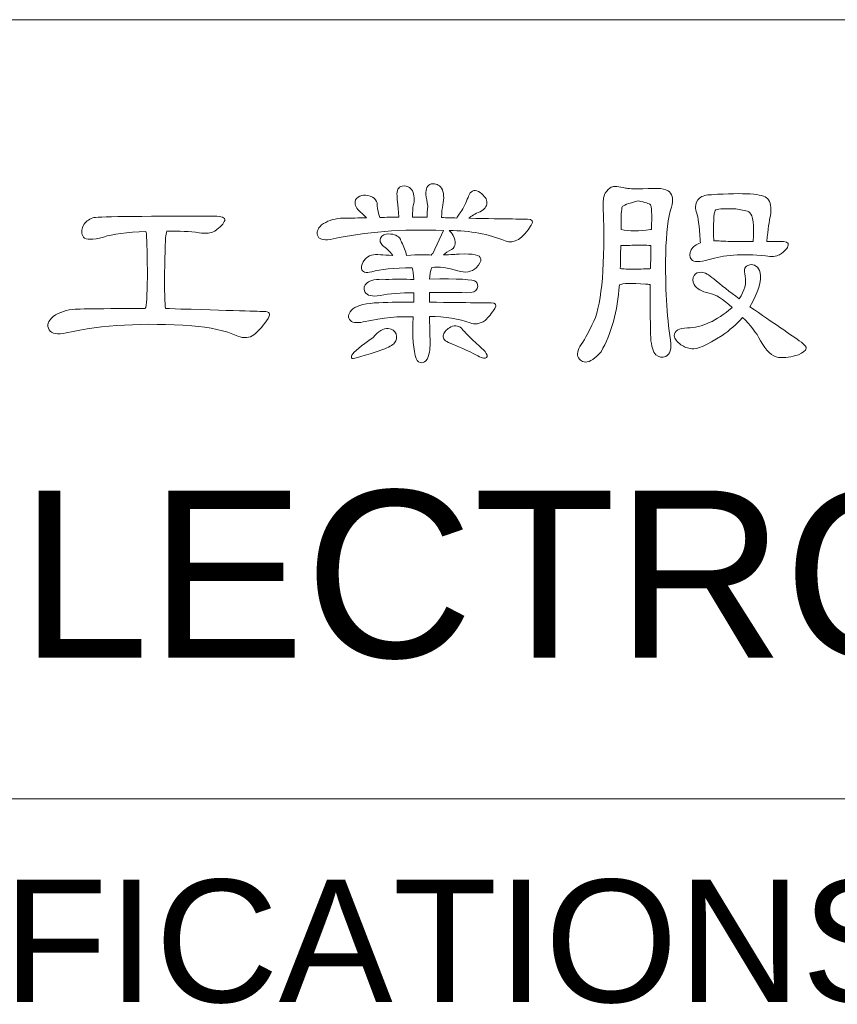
# Model space of a CAD drawing. Extents: x 758 to 1649, y -76 to 554.
# Tile 14 of 20: x 1419 to 1441, y 2 to 29. Entities that reach past the tile are written whole.
import ezdxf

# ---------------------------------------------------------------- set-up
doc = ezdxf.new("R2010")
doc.units = 0
doc.header["$LTSCALE"] = 2
doc.header["$MEASUREMENT"] = 0
doc.layers.get('0').update_dxf_attribs({"linetype": 'CONTINUOUS'})
doc.styles.add('TEXTSTYLE_1', font='ARIAL.TTF')

msp = doc.modelspace()

# ---------------------------------------------------------------- linework, layer by layer
at = {"linetype": 'Continuous', "lineweight": 5}
for p, q in [((1341.611, 28.611), (1626.611, 28.611)), ((1341.611, 7.611), (1626.611, 7.611))]:
    msp.add_line(p, q, dxfattribs=at)
for points, knots in [([(1429.34, 20.6), (1429.315, 20.062), (1429.343, 19.688), (1429.423, 19.479), (1429.423, 19.479), (1429.454, 19.401), (1429.503, 19.363), (1429.571, 19.363), (1429.571, 19.363), (1429.627, 19.363), (1429.674, 19.398), (1429.712, 19.466), (1429.712, 19.466), (1429.768, 19.573), (1429.795, 19.716), (1429.795, 19.896), (1429.795, 19.896), (1429.791, 20.165), (1429.786, 20.403), (1429.777, 20.613), (1429.777, 20.613), (1430.203, 20.613), (1430.571, 20.555), (1430.879, 20.44), (1430.879, 20.44), (1430.994, 20.389), (1431.127, 20.41), (1431.277, 20.504), (1431.277, 20.504), (1431.366, 20.594), (1431.454, 20.701), (1431.539, 20.824), (1431.539, 20.824), (1431.595, 20.932), (1431.561, 20.983), (1431.436, 20.979), (1431.436, 20.979), (1431.398, 20.979), (1430.844, 20.985), (1429.777, 20.997), (1429.777, 20.997), (1429.777, 21.091), (1429.777, 21.179), (1429.777, 21.261), (1429.777, 21.261), (1430.084, 21.265), (1430.42, 21.263), (1430.783, 21.254), (1430.783, 21.254), (1430.941, 21.254), (1431.035, 21.29), (1431.064, 21.363), (1431.064, 21.363), (1431.091, 21.44), (1431.08, 21.501), (1431.033, 21.549), (1431.033, 21.549), (1430.965, 21.613), (1430.548, 21.636), (1429.783, 21.62), (1429.783, 21.62), (1429.783, 21.734), (1429.802, 21.839), (1429.84, 21.934), (1429.84, 21.934), (1430.033, 21.959), (1430.268, 21.929), (1430.546, 21.844), (1430.546, 21.844), (1430.743, 21.779), (1430.907, 21.808), (1431.039, 21.927), (1431.039, 21.927), (1431.129, 22.017), (1431.169, 22.098), (1431.161, 22.171), (1431.161, 22.171), (1431.149, 22.273), (1430.954, 22.314), (1430.578, 22.292), (1430.578, 22.292), (1430.497, 22.288), (1430.355, 22.281), (1430.154, 22.273), (1430.154, 22.273), (1430.206, 22.324), (1430.279, 22.371), (1430.373, 22.414), (1430.373, 22.414), (1430.492, 22.503), (1430.508, 22.63), (1430.418, 22.792), (1430.418, 22.792), (1430.38, 22.857), (1430.342, 22.902), (1430.308, 22.927), (1430.308, 22.927), (1430.873, 22.927), (1431.375, 22.835), (1431.815, 22.651), (1431.815, 22.651), (1432.059, 22.561), (1432.294, 22.703), (1432.52, 23.074), (1432.52, 23.074), (1432.584, 23.182), (1432.55, 23.234), (1432.417, 23.234), (1432.417, 23.234), (1432.404, 23.234), (1431.879, 23.243), (1430.84, 23.26), (1430.84, 23.26), (1430.905, 23.324), (1431.005, 23.382), (1431.142, 23.433), (1431.142, 23.433), (1431.261, 23.498), (1431.324, 23.579), (1431.328, 23.677), (1431.328, 23.677), (1431.328, 23.771), (1431.266, 23.863), (1431.142, 23.953), (1431.142, 23.953), (1431.014, 24.034), (1430.918, 24.021), (1430.853, 23.913), (1430.853, 23.913), (1430.837, 23.863), (1430.779, 23.729), (1430.68, 23.51), (1430.68, 23.51), (1430.604, 23.408), (1430.548, 23.326), (1430.514, 23.267), (1430.514, 23.267), (1430.381, 23.271), (1430.244, 23.275), (1430.104, 23.279), (1430.104, 23.279), (1430.107, 23.322), (1430.109, 23.373), (1430.109, 23.433), (1430.109, 23.433), (1430.114, 23.472), (1430.122, 23.532), (1430.136, 23.613), (1430.136, 23.613), (1430.178, 23.805), (1430.167, 23.958), (1430.104, 24.074), (1430.104, 24.074), (1430.035, 24.168), (1429.943, 24.204), (1429.828, 24.184), (1429.828, 24.184), (1429.721, 24.157), (1429.672, 24.063), (1429.68, 23.901), (1429.68, 23.901), (1429.697, 23.812), (1429.714, 23.707), (1429.732, 23.588), (1429.732, 23.588), (1429.719, 23.472), (1429.714, 23.371), (1429.719, 23.286), (1429.719, 23.286), (1429.586, 23.29), (1429.454, 23.29), (1429.322, 23.286), (1429.322, 23.286), (1429.322, 23.465), (1429.333, 23.59), (1429.353, 23.658), (1429.353, 23.658), (1429.383, 23.803), (1429.364, 23.929), (1429.295, 24.036), (1429.295, 24.036), (1429.232, 24.117), (1429.147, 24.146), (1429.039, 24.126), (1429.039, 24.126), (1428.937, 24.099), (1428.892, 24.012), (1428.905, 23.863), (1428.905, 23.863), (1428.905, 23.837), (1428.922, 23.644), (1428.956, 23.286), (1428.956, 23.286), (1428.786, 23.29), (1428.612, 23.288), (1428.437, 23.279), (1428.437, 23.279), (1428.398, 23.395), (1428.377, 23.5), (1428.373, 23.593), (1428.373, 23.593), (1428.377, 23.644), (1428.362, 23.7), (1428.328, 23.76), (1428.328, 23.76), (1428.285, 23.816), (1428.215, 23.854), (1428.116, 23.875), (1428.116, 23.875), (1428.035, 23.888), (1427.965, 23.882), (1427.905, 23.857), (1427.905, 23.857), (1427.829, 23.818), (1427.785, 23.771), (1427.777, 23.715), (1427.777, 23.715), (1427.764, 23.621), (1427.813, 23.525), (1427.924, 23.427), (1427.924, 23.427), (1427.98, 23.371), (1428.033, 23.32), (1428.085, 23.274), (1428.085, 23.274), (1427.977, 23.277), (1427.871, 23.275), (1427.764, 23.267), (1427.764, 23.267), (1427.567, 23.263), (1427.439, 23.26), (1427.379, 23.26), (1427.379, 23.26), (1427.183, 23.243), (1427.014, 23.183), (1426.873, 23.081), (1426.873, 23.081), (1426.753, 22.974), (1426.722, 22.869), (1426.777, 22.767), (1426.777, 22.767), (1426.832, 22.677), (1426.967, 22.656), (1427.181, 22.703), (1427.181, 22.703), (1428.044, 22.895), (1429.035, 22.972), (1430.154, 22.933), (1430.154, 22.933), (1430.154, 22.933), (1429.866, 22.312), (1429.866, 22.312), (1429.866, 22.312), (1429.849, 22.299), (1429.836, 22.284), (1429.828, 22.267), (1429.828, 22.267), (1429.708, 22.279), (1429.486, 22.277), (1429.161, 22.261), (1429.161, 22.261), (1429.136, 22.375), (1429.091, 22.496), (1429.026, 22.619), (1429.026, 22.619), (1429.013, 22.645), (1429.003, 22.671), (1428.995, 22.696), (1428.995, 22.696), (1428.939, 22.79), (1428.834, 22.837), (1428.681, 22.837), (1428.681, 22.837), (1428.574, 22.837), (1428.501, 22.801), (1428.463, 22.728), (1428.463, 22.728), (1428.432, 22.664), (1428.45, 22.595), (1428.513, 22.523), (1428.513, 22.523), (1428.616, 22.459), (1428.708, 22.371), (1428.789, 22.261), (1428.789, 22.261), (1428.649, 22.265), (1428.537, 22.272), (1428.456, 22.279), (1428.456, 22.279), (1428.273, 22.305), (1428.132, 22.261), (1428.033, 22.145), (1428.033, 22.145), (1427.965, 22.064), (1427.937, 21.985), (1427.95, 21.907), (1427.95, 21.907), (1427.966, 21.806), (1428.058, 21.775), (1428.226, 21.818), (1428.226, 21.818), (1428.456, 21.887), (1428.817, 21.923), (1429.309, 21.927), (1429.309, 21.927), (1429.334, 21.85), (1429.351, 21.745), (1429.36, 21.613), (1429.36, 21.613), (1429.104, 21.617), (1428.847, 21.617), (1428.591, 21.613), (1428.591, 21.613), (1428.343, 21.626), (1428.179, 21.593), (1428.098, 21.517), (1428.098, 21.517), (1428.016, 21.449), (1427.997, 21.369), (1428.04, 21.279), (1428.04, 21.279), (1428.095, 21.173), (1428.232, 21.14), (1428.45, 21.183), (1428.45, 21.183), (1428.706, 21.226), (1429.01, 21.25), (1429.36, 21.254), (1429.36, 21.254), (1429.356, 21.173), (1429.353, 21.087), (1429.353, 20.997), (1429.353, 20.997), (1429.055, 21.002), (1428.74, 20.997), (1428.412, 20.985), (1428.412, 20.985), (1428.078, 20.972), (1427.845, 20.916), (1427.713, 20.818), (1427.713, 20.818), (1427.598, 20.716), (1427.567, 20.62), (1427.623, 20.53), (1427.623, 20.53), (1427.679, 20.448), (1427.802, 20.427), (1427.995, 20.466), (1427.995, 20.466), (1428.537, 20.581), (1428.986, 20.626), (1429.34, 20.6)], [0, 0, 0, 0, 0.011364, 0.011364, 0.011364, 0.011364, 0.022727, 0.022727, 0.022727, 0.022727, 0.034091, 0.034091, 0.034091, 0.034091, 0.045455, 0.045455, 0.045455, 0.045455, 0.056818, 0.056818, 0.056818, 0.056818, 0.068182, 0.068182, 0.068182, 0.068182, 0.079545, 0.079545, 0.079545, 0.079545, 0.090909, 0.090909, 0.090909, 0.090909, 0.102273, 0.102273, 0.102273, 0.102273, 0.113636, 0.113636, 0.113636, 0.113636, 0.125, 0.125, 0.125, 0.125, 0.136364, 0.136364, 0.136364, 0.136364, 0.147727, 0.147727, 0.147727, 0.147727, 0.159091, 0.159091, 0.159091, 0.159091, 0.170455, 0.170455, 0.170455, 0.170455, 0.181818, 0.181818, 0.181818, 0.181818, 0.193182, 0.193182, 0.193182, 0.193182, 0.204545, 0.204545, 0.204545, 0.204545, 0.215909, 0.215909, 0.215909, 0.215909, 0.227273, 0.227273, 0.227273, 0.227273, 0.238636, 0.238636, 0.238636, 0.238636, 0.25, 0.25, 0.25, 0.25, 0.261364, 0.261364, 0.261364, 0.261364, 0.272727, 0.272727, 0.272727, 0.272727, 0.284091, 0.284091, 0.284091, 0.284091, 0.295455, 0.295455, 0.295455, 0.295455, 0.306818, 0.306818, 0.306818, 0.306818, 0.318182, 0.318182, 0.318182, 0.318182, 0.329545, 0.329545, 0.329545, 0.329545, 0.340909, 0.340909, 0.340909, 0.340909, 0.352273, 0.352273, 0.352273, 0.352273, 0.363636, 0.363636, 0.363636, 0.363636, 0.375, 0.375, 0.375, 0.375, 0.386364, 0.386364, 0.386364, 0.386364, 0.397727, 0.397727, 0.397727, 0.397727, 0.409091, 0.409091, 0.409091, 0.409091, 0.420455, 0.420455, 0.420455, 0.420455, 0.431818, 0.431818, 0.431818, 0.431818, 0.443182, 0.443182, 0.443182, 0.443182, 0.454545, 0.454545, 0.454545, 0.454545, 0.465909, 0.465909, 0.465909, 0.465909, 0.477273, 0.477273, 0.477273, 0.477273, 0.488636, 0.488636, 0.488636, 0.488636, 0.5, 0.5, 0.5, 0.5, 0.511364, 0.511364, 0.511364, 0.511364, 0.522727, 0.522727, 0.522727, 0.522727, 0.534091, 0.534091, 0.534091, 0.534091, 0.545455, 0.545455, 0.545455, 0.545455, 0.556818, 0.556818, 0.556818, 0.556818, 0.568182, 0.568182, 0.568182, 0.568182, 0.579545, 0.579545, 0.579545, 0.579545, 0.590909, 0.590909, 0.590909, 0.590909, 0.602273, 0.602273, 0.602273, 0.602273, 0.613636, 0.613636, 0.613636, 0.613636, 0.625, 0.625, 0.625, 0.625, 0.636364, 0.636364, 0.636364, 0.636364, 0.647727, 0.647727, 0.647727, 0.647727, 0.659091, 0.659091, 0.659091, 0.659091, 0.670455, 0.670455, 0.670455, 0.670455, 0.681818, 0.681818, 0.681818, 0.681818, 0.693182, 0.693182, 0.693182, 0.693182, 0.704545, 0.704545, 0.704545, 0.704545, 0.715909, 0.715909, 0.715909, 0.715909, 0.727273, 0.727273, 0.727273, 0.727273, 0.738636, 0.738636, 0.738636, 0.738636, 0.75, 0.75, 0.75, 0.75, 0.761364, 0.761364, 0.761364, 0.761364, 0.772727, 0.772727, 0.772727, 0.772727, 0.784091, 0.784091, 0.784091, 0.784091, 0.795455, 0.795455, 0.795455, 0.795455, 0.806818, 0.806818, 0.806818, 0.806818, 0.818182, 0.818182, 0.818182, 0.818182, 0.829545, 0.829545, 0.829545, 0.829545, 0.840909, 0.840909, 0.840909, 0.840909, 0.852273, 0.852273, 0.852273, 0.852273, 0.863636, 0.863636, 0.863636, 0.863636, 0.875, 0.875, 0.875, 0.875, 0.886364, 0.886364, 0.886364, 0.886364, 0.897727, 0.897727, 0.897727, 0.897727, 0.909091, 0.909091, 0.909091, 0.909091, 0.920455, 0.920455, 0.920455, 0.920455, 0.931818, 0.931818, 0.931818, 0.931818, 0.943182, 0.943182, 0.943182, 0.943182, 0.954545, 0.954545, 0.954545, 0.954545, 0.965909, 0.965909, 0.965909, 0.965909, 0.977273, 0.977273, 0.977273, 0.977273, 0.988636, 0.988636, 0.988636, 0.988636, 1, 1, 1, 1]), ([(1434.894, 21.465), (1434.984, 21.508), (1435.219, 21.515), (1435.598, 21.485), (1435.598, 21.485), (1435.638, 21.485), (1435.68, 21.481), (1435.727, 21.472), (1435.727, 21.472), (1435.723, 20.775), (1435.727, 20.297), (1435.74, 20.037), (1435.74, 20.037), (1435.753, 19.814), (1435.798, 19.663), (1435.874, 19.582), (1435.874, 19.582), (1435.956, 19.513), (1436.046, 19.497), (1436.143, 19.537), (1436.143, 19.537), (1436.264, 19.592), (1436.306, 19.739), (1436.272, 19.979), (1436.272, 19.979), (1436.169, 20.636), (1436.127, 21.41), (1436.143, 22.299), (1436.143, 22.299), (1436.156, 22.863), (1436.208, 23.283), (1436.297, 23.561), (1436.297, 23.561), (1436.353, 23.745), (1436.336, 23.882), (1436.246, 23.971), (1436.246, 23.971), (1436.156, 24.061), (1435.917, 24.087), (1435.528, 24.049), (1435.528, 24.049), (1435.28, 24.049), (1435.125, 24.057), (1435.06, 24.074), (1435.06, 24.074), (1434.876, 24.117), (1434.748, 24.126), (1434.676, 24.099), (1434.676, 24.099), (1434.621, 24.07), (1434.567, 24.014), (1434.515, 23.933), (1434.515, 23.933), (1434.464, 23.839), (1434.445, 23.715), (1434.457, 23.561), (1434.457, 23.561), (1434.513, 22.032), (1434.43, 21.006), (1434.208, 20.485), (1434.208, 20.485), (1434.139, 20.344), (1434.056, 20.179), (1433.958, 19.992), (1433.958, 19.992), (1433.818, 19.808), (1433.753, 19.669), (1433.766, 19.575), (1433.766, 19.575), (1433.796, 19.455), (1433.868, 19.391), (1433.984, 19.383), (1433.984, 19.383), (1434.103, 19.387), (1434.242, 19.481), (1434.401, 19.665), (1434.401, 19.665), (1434.683, 20.152), (1434.847, 20.752), (1434.894, 21.465)], [0, 0, 0, 0, 0.05, 0.05, 0.05, 0.05, 0.1, 0.1, 0.1, 0.1, 0.15, 0.15, 0.15, 0.15, 0.2, 0.2, 0.2, 0.2, 0.25, 0.25, 0.25, 0.25, 0.3, 0.3, 0.3, 0.3, 0.35, 0.35, 0.35, 0.35, 0.4, 0.4, 0.4, 0.4, 0.45, 0.45, 0.45, 0.45, 0.5, 0.5, 0.5, 0.5, 0.55, 0.55, 0.55, 0.55, 0.6, 0.6, 0.6, 0.6, 0.65, 0.65, 0.65, 0.65, 0.7, 0.7, 0.7, 0.7, 0.75, 0.75, 0.75, 0.75, 0.8, 0.8, 0.8, 0.8, 0.85, 0.85, 0.85, 0.85, 0.9, 0.9, 0.9, 0.9, 0.95, 0.95, 0.95, 0.95, 1, 1, 1, 1]), ([(1437.08, 22.6), (1436.964, 22.557), (1436.88, 22.494), (1436.829, 22.408), (1436.829, 22.408), (1436.779, 22.314), (1436.78, 22.226), (1436.836, 22.145), (1436.836, 22.145), (1436.891, 22.077), (1437.05, 22.077), (1437.31, 22.145), (1437.31, 22.145), (1437.687, 22.273), (1438.194, 22.308), (1438.835, 22.248), (1438.835, 22.248), (1438.994, 22.218), (1439.117, 22.228), (1439.207, 22.279), (1439.207, 22.279), (1439.353, 22.373), (1439.431, 22.459), (1439.445, 22.536), (1439.445, 22.536), (1439.462, 22.604), (1439.378, 22.638), (1439.195, 22.638), (1439.195, 22.638), (1439.088, 22.638), (1438.979, 22.638), (1438.868, 22.638), (1438.868, 22.638), (1438.898, 22.963), (1438.929, 23.192), (1438.964, 23.324), (1438.964, 23.324), (1438.994, 23.547), (1438.968, 23.702), (1438.887, 23.792), (1438.887, 23.792), (1438.772, 23.92), (1438.268, 23.955), (1437.374, 23.895), (1437.374, 23.895), (1437.241, 23.891), (1437.135, 23.861), (1437.053, 23.805), (1437.053, 23.805), (1436.985, 23.741), (1436.949, 23.66), (1436.945, 23.561), (1436.945, 23.561), (1436.945, 23.519), (1436.956, 23.463), (1436.977, 23.395), (1436.977, 23.395), (1437.015, 23.301), (1437.048, 23.059), (1437.073, 22.671), (1437.073, 22.671), (1437.073, 22.653), (1437.075, 22.63), (1437.08, 22.6)], [0, 0, 0, 0, 0.0625, 0.0625, 0.0625, 0.0625, 0.125, 0.125, 0.125, 0.125, 0.1875, 0.1875, 0.1875, 0.1875, 0.25, 0.25, 0.25, 0.25, 0.3125, 0.3125, 0.3125, 0.3125, 0.375, 0.375, 0.375, 0.375, 0.4375, 0.4375, 0.4375, 0.4375, 0.5, 0.5, 0.5, 0.5, 0.5625, 0.5625, 0.5625, 0.5625, 0.625, 0.625, 0.625, 0.625, 0.6875, 0.6875, 0.6875, 0.6875, 0.75, 0.75, 0.75, 0.75, 0.8125, 0.8125, 0.8125, 0.8125, 0.875, 0.875, 0.875, 0.875, 0.9375, 0.9375, 0.9375, 0.9375, 1, 1, 1, 1]), ([(1435.733, 22.953), (1435.426, 22.914), (1435.161, 22.914), (1434.939, 22.953), (1434.939, 22.953), (1434.939, 23.312), (1434.95, 23.516), (1434.971, 23.568), (1434.971, 23.568), (1434.984, 23.606), (1435.127, 23.66), (1435.4, 23.729), (1435.4, 23.729), (1435.593, 23.689), (1435.703, 23.655), (1435.733, 23.626), (1435.733, 23.626), (1435.764, 23.595), (1435.772, 23.371), (1435.759, 22.953), (1435.759, 22.953), (1435.755, 22.956), (1435.746, 22.956), (1435.733, 22.953)], [0, 0, 0, 0, 0.166667, 0.166667, 0.166667, 0.166667, 0.333333, 0.333333, 0.333333, 0.333333, 0.5, 0.5, 0.5, 0.5, 0.666667, 0.666667, 0.666667, 0.666667, 0.833333, 0.833333, 0.833333, 0.833333, 1, 1, 1, 1]), ([(1437.823, 22.638), (1437.741, 22.638), (1437.678, 22.64), (1437.631, 22.645), (1437.631, 22.645), (1437.566, 22.649), (1437.503, 22.651), (1437.438, 22.651), (1437.438, 22.651), (1437.421, 23.117), (1437.434, 23.391), (1437.477, 23.472), (1437.477, 23.472), (1437.515, 23.51), (1437.684, 23.525), (1437.983, 23.516), (1437.983, 23.516), (1438.102, 23.503), (1438.223, 23.482), (1438.342, 23.453), (1438.342, 23.453), (1438.373, 23.44), (1438.393, 23.424), (1438.406, 23.408), (1438.406, 23.408), (1438.501, 23.339), (1438.53, 23.083), (1438.496, 22.638), (1438.496, 22.638), (1438.265, 22.638), (1438.041, 22.638), (1437.823, 22.638)], [0, 0, 0, 0, 0.125, 0.125, 0.125, 0.125, 0.25, 0.25, 0.25, 0.25, 0.375, 0.375, 0.375, 0.375, 0.5, 0.5, 0.5, 0.5, 0.625, 0.625, 0.625, 0.625, 0.75, 0.75, 0.75, 0.75, 0.875, 0.875, 0.875, 0.875, 1, 1, 1, 1]), ([(1422.121, 20.824), (1421.643, 20.829), (1421.138, 20.827), (1420.609, 20.818), (1420.609, 20.818), (1420.416, 20.813), (1420.29, 20.812), (1420.23, 20.812), (1420.23, 20.812), (1420.008, 20.795), (1419.812, 20.728), (1419.641, 20.613), (1419.641, 20.613), (1419.5, 20.494), (1419.464, 20.374), (1419.531, 20.254), (1419.531, 20.254), (1419.6, 20.147), (1419.754, 20.12), (1419.993, 20.171), (1419.993, 20.171), (1420.955, 20.389), (1422.082, 20.452), (1423.378, 20.363), (1423.378, 20.363), (1423.864, 20.324), (1424.277, 20.233), (1424.615, 20.087), (1424.615, 20.087), (1424.781, 20.019), (1424.927, 20.03), (1425.05, 20.12), (1425.05, 20.12), (1425.191, 20.239), (1425.317, 20.387), (1425.429, 20.562), (1425.429, 20.562), (1425.505, 20.69), (1425.467, 20.752), (1425.313, 20.748), (1425.313, 20.748), (1425.288, 20.748), (1424.441, 20.773), (1422.775, 20.824), (1422.775, 20.824), (1422.737, 20.829), (1422.7, 20.829), (1422.665, 20.824), (1422.665, 20.824), (1422.636, 21.171), (1422.634, 21.722), (1422.66, 22.478), (1422.66, 22.478), (1422.66, 22.671), (1422.672, 22.816), (1422.698, 22.914), (1422.698, 22.914), (1423.035, 22.918), (1423.326, 22.904), (1423.57, 22.869), (1423.57, 22.869), (1423.754, 22.839), (1423.894, 22.855), (1423.992, 22.914), (1423.992, 22.914), (1424.151, 23.021), (1424.241, 23.117), (1424.261, 23.202), (1424.261, 23.202), (1424.279, 23.279), (1424.183, 23.318), (1423.974, 23.318), (1423.974, 23.318), (1421.858, 23.318), (1420.771, 23.303), (1420.711, 23.274), (1420.711, 23.274), (1420.591, 23.23), (1420.504, 23.158), (1420.448, 23.055), (1420.448, 23.055), (1420.392, 22.949), (1420.395, 22.848), (1420.455, 22.754), (1420.455, 22.754), (1420.523, 22.673), (1420.702, 22.673), (1420.993, 22.754), (1420.993, 22.754), (1421.241, 22.835), (1421.623, 22.884), (1422.14, 22.902), (1422.14, 22.902), (1422.14, 22.902), (1422.147, 22.889), (1422.147, 22.889), (1422.147, 22.889), (1422.163, 22.756), (1422.174, 22.414), (1422.179, 21.862), (1422.179, 21.862), (1422.179, 21.324), (1422.163, 20.99), (1422.134, 20.857), (1422.134, 20.857), (1422.129, 20.853), (1422.125, 20.842), (1422.121, 20.824)], [0, 0, 0, 0, 0.037037, 0.037037, 0.037037, 0.037037, 0.074074, 0.074074, 0.074074, 0.074074, 0.111111, 0.111111, 0.111111, 0.111111, 0.148148, 0.148148, 0.148148, 0.148148, 0.185185, 0.185185, 0.185185, 0.185185, 0.222222, 0.222222, 0.222222, 0.222222, 0.259259, 0.259259, 0.259259, 0.259259, 0.296296, 0.296296, 0.296296, 0.296296, 0.333333, 0.333333, 0.333333, 0.333333, 0.37037, 0.37037, 0.37037, 0.37037, 0.407407, 0.407407, 0.407407, 0.407407, 0.444444, 0.444444, 0.444444, 0.444444, 0.481481, 0.481481, 0.481481, 0.481481, 0.518519, 0.518519, 0.518519, 0.518519, 0.555556, 0.555556, 0.555556, 0.555556, 0.592593, 0.592593, 0.592593, 0.592593, 0.62963, 0.62963, 0.62963, 0.62963, 0.666667, 0.666667, 0.666667, 0.666667, 0.703704, 0.703704, 0.703704, 0.703704, 0.740741, 0.740741, 0.740741, 0.740741, 0.777778, 0.777778, 0.777778, 0.777778, 0.814815, 0.814815, 0.814815, 0.814815, 0.851852, 0.851852, 0.851852, 0.851852, 0.888889, 0.888889, 0.888889, 0.888889, 0.925926, 0.925926, 0.925926, 0.925926, 0.962963, 0.962963, 0.962963, 0.962963, 1, 1, 1, 1]), ([(1435.329, 21.889), (1435.125, 21.889), (1434.988, 21.893), (1434.919, 21.902), (1434.919, 21.902), (1434.924, 22.093), (1434.928, 22.301), (1434.932, 22.523), (1434.932, 22.523), (1435.06, 22.523), (1435.195, 22.528), (1435.336, 22.536), (1435.336, 22.536), (1435.52, 22.541), (1435.638, 22.536), (1435.688, 22.523), (1435.688, 22.523), (1435.706, 22.523), (1435.725, 22.523), (1435.746, 22.523), (1435.746, 22.523), (1435.742, 22.305), (1435.737, 22.098), (1435.733, 21.902), (1435.733, 21.902), (1435.69, 21.897), (1435.556, 21.893), (1435.329, 21.889)], [0, 0, 0, 0, 0.142857, 0.142857, 0.142857, 0.142857, 0.285714, 0.285714, 0.285714, 0.285714, 0.428571, 0.428571, 0.428571, 0.428571, 0.571429, 0.571429, 0.571429, 0.571429, 0.714286, 0.714286, 0.714286, 0.714286, 0.857143, 0.857143, 0.857143, 0.857143, 1, 1, 1, 1]), ([(1438.214, 20.587), (1438.42, 20.391), (1438.581, 20.181), (1438.701, 19.959), (1438.701, 19.959), (1438.846, 19.686), (1439.007, 19.537), (1439.182, 19.511), (1439.182, 19.511), (1439.353, 19.493), (1439.532, 19.517), (1439.72, 19.582), (1439.72, 19.582), (1439.839, 19.636), (1439.911, 19.694), (1439.931, 19.755), (1439.931, 19.755), (1439.936, 19.793), (1439.891, 19.849), (1439.797, 19.921), (1439.797, 19.921), (1439.515, 20.118), (1439.054, 20.436), (1438.413, 20.876), (1438.413, 20.876), (1438.635, 21.265), (1438.727, 21.57), (1438.689, 21.792), (1438.689, 21.792), (1438.671, 21.873), (1438.633, 21.934), (1438.573, 21.972), (1438.573, 21.972), (1438.517, 22.01), (1438.462, 22.021), (1438.406, 22.004), (1438.406, 22.004), (1438.338, 21.987), (1438.295, 21.957), (1438.278, 21.914), (1438.278, 21.914), (1438.261, 21.859), (1438.263, 21.786), (1438.284, 21.696), (1438.284, 21.696), (1438.323, 21.512), (1438.27, 21.31), (1438.124, 21.087), (1438.124, 21.087), (1437.868, 21.279), (1437.64, 21.459), (1437.438, 21.626), (1437.438, 21.626), (1437.306, 21.741), (1437.194, 21.801), (1437.105, 21.806), (1437.105, 21.806), (1437.011, 21.81), (1436.947, 21.781), (1436.913, 21.722), (1436.913, 21.722), (1436.862, 21.64), (1436.862, 21.557), (1436.913, 21.472), (1436.913, 21.472), (1436.977, 21.357), (1437.109, 21.279), (1437.31, 21.241), (1437.31, 21.241), (1437.481, 21.212), (1437.689, 21.081), (1437.932, 20.851), (1437.932, 20.851), (1437.927, 20.851), (1437.925, 20.848), (1437.925, 20.844), (1437.925, 20.844), (1437.511, 20.494), (1437.113, 20.314), (1436.734, 20.306), (1436.734, 20.306), (1436.499, 20.301), (1436.378, 20.23), (1436.374, 20.094), (1436.374, 20.094), (1436.378, 20.013), (1436.439, 19.932), (1436.553, 19.851), (1436.553, 19.851), (1436.635, 19.795), (1436.734, 19.759), (1436.849, 19.741), (1436.849, 19.741), (1436.977, 19.716), (1437.248, 19.835), (1437.663, 20.1), (1437.663, 20.1), (1437.868, 20.241), (1438.05, 20.402), (1438.207, 20.581), (1438.207, 20.581), (1438.207, 20.585), (1438.21, 20.587), (1438.214, 20.587)], [0, 0, 0, 0, 0.038462, 0.038462, 0.038462, 0.038462, 0.076923, 0.076923, 0.076923, 0.076923, 0.115385, 0.115385, 0.115385, 0.115385, 0.153846, 0.153846, 0.153846, 0.153846, 0.192308, 0.192308, 0.192308, 0.192308, 0.230769, 0.230769, 0.230769, 0.230769, 0.269231, 0.269231, 0.269231, 0.269231, 0.307692, 0.307692, 0.307692, 0.307692, 0.346154, 0.346154, 0.346154, 0.346154, 0.384615, 0.384615, 0.384615, 0.384615, 0.423077, 0.423077, 0.423077, 0.423077, 0.461538, 0.461538, 0.461538, 0.461538, 0.5, 0.5, 0.5, 0.5, 0.538462, 0.538462, 0.538462, 0.538462, 0.576923, 0.576923, 0.576923, 0.576923, 0.615385, 0.615385, 0.615385, 0.615385, 0.653846, 0.653846, 0.653846, 0.653846, 0.692308, 0.692308, 0.692308, 0.692308, 0.730769, 0.730769, 0.730769, 0.730769, 0.769231, 0.769231, 0.769231, 0.769231, 0.807692, 0.807692, 0.807692, 0.807692, 0.846154, 0.846154, 0.846154, 0.846154, 0.884615, 0.884615, 0.884615, 0.884615, 0.923077, 0.923077, 0.923077, 0.923077, 0.961538, 0.961538, 0.961538, 0.961538, 1, 1, 1, 1]), ([(1428.257, 20.049), (1427.933, 19.818), (1427.742, 19.658), (1427.687, 19.569), (1427.687, 19.569), (1427.67, 19.53), (1427.672, 19.502), (1427.693, 19.485), (1427.693, 19.485), (1427.732, 19.472), (1428.008, 19.551), (1428.52, 19.722), (1428.52, 19.722), (1428.679, 19.778), (1428.786, 19.838), (1428.84, 19.901), (1428.84, 19.901), (1428.896, 19.97), (1428.909, 20.051), (1428.879, 20.145), (1428.879, 20.145), (1428.849, 20.226), (1428.779, 20.273), (1428.668, 20.286), (1428.668, 20.286), (1428.54, 20.299), (1428.403, 20.221), (1428.257, 20.049)], [0, 0, 0, 0, 0.142857, 0.142857, 0.142857, 0.142857, 0.285714, 0.285714, 0.285714, 0.285714, 0.428571, 0.428571, 0.428571, 0.428571, 0.571429, 0.571429, 0.571429, 0.571429, 0.714286, 0.714286, 0.714286, 0.714286, 0.857143, 0.857143, 0.857143, 0.857143, 1, 1, 1, 1]), ([(1430.29, 19.914), (1430.46, 19.846), (1430.689, 19.744), (1430.975, 19.607), (1430.975, 19.607), (1431.133, 19.517), (1431.236, 19.479), (1431.283, 19.491), (1431.283, 19.491), (1431.338, 19.508), (1431.347, 19.551), (1431.308, 19.62), (1431.308, 19.62), (1431.27, 19.683), (1431.208, 19.748), (1431.122, 19.811), (1431.122, 19.811), (1430.862, 20.06), (1430.71, 20.21), (1430.667, 20.261), (1430.667, 20.261), (1430.591, 20.363), (1430.486, 20.387), (1430.353, 20.331), (1430.353, 20.331), (1430.25, 20.28), (1430.185, 20.21), (1430.154, 20.12), (1430.154, 20.12), (1430.125, 20.038), (1430.169, 19.97), (1430.29, 19.914)], [0, 0, 0, 0, 0.125, 0.125, 0.125, 0.125, 0.25, 0.25, 0.25, 0.25, 0.375, 0.375, 0.375, 0.375, 0.5, 0.5, 0.5, 0.5, 0.625, 0.625, 0.625, 0.625, 0.75, 0.75, 0.75, 0.75, 0.875, 0.875, 0.875, 0.875, 1, 1, 1, 1])]:
    msp.add_open_spline(points, degree=3, knots=knots, dxfattribs=at)

# ---------------------------------------------------------------- texts
at = {"linetype": 'Continuous', "lineweight": 5, "style": 'TEXTSTYLE_1'}
for s, height, p in [('DELTA ELECTRONICS, INC. ', 4.5, (1392.532, 11.422)), ('THESE DRAWINGS AND SPECIFICATIONS ARE THE', 3.3, (1350.161, 2.136))]:
    msp.add_text(s, height=height, dxfattribs=at).set_placement(p)

doc.saveas('drawing.dxf')
